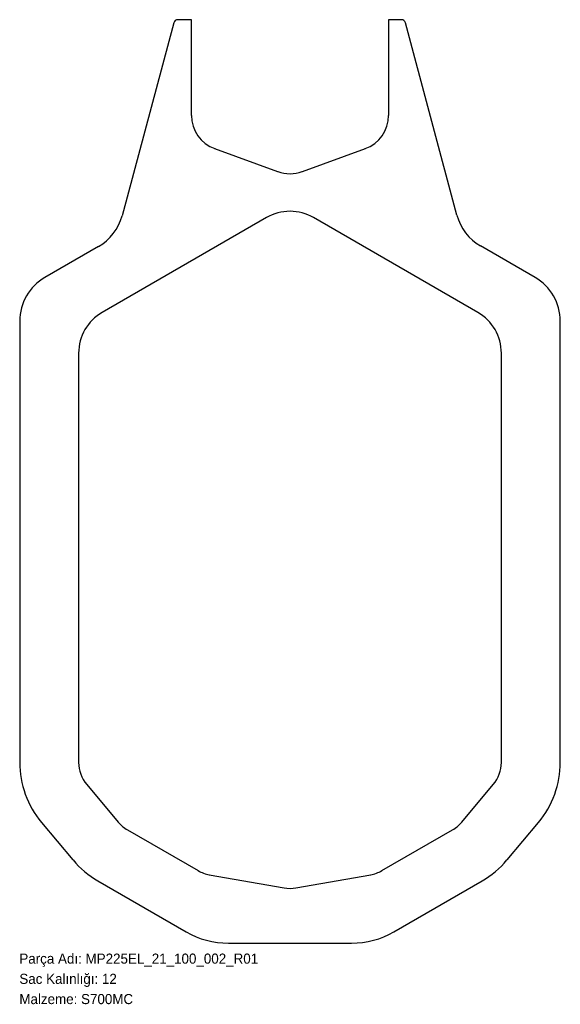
# Model space of a CAD drawing. Header units: millimetres. Extents: x 0 to 642, y -72 to 1097.
import ezdxf

# ---------------------------------------------------------------- set-up
doc = ezdxf.new("R2010")
doc.units = ezdxf.units.MM
doc.linetypes.add('SLD-Katı', pattern=[0])
doc.linetypes.add('SLD-Sürekli', pattern=[0])
doc.layers.add('METIN', color=96, linetype='SLD-Katı')
doc.styles.add('SLDTEXTSTYLE0', font='ARIAL.TTF', dxfattribs={"width": 0.948, "bigfont": 'bigfont'})
doc.styles.add('SLDTEXTSTYLE1', font='ARIAL.TTF', dxfattribs={"width": 0.948})

msp = doc.modelspace()

# ---------------------------------------------------------------- linework, layer by layer
at = {"color": 7, "linetype": 'SLD-Sürekli', "lineweight": 25}
for p, q in [((183.4, 1093.4), (122, 864.2)), ((204.4, 1097.1), (188.2, 1097.1)), ((204.4, 983.4), (204.4, 1097.1)), ((453.6, 1097.1), (438.4, 1097.1)), ((438.4, 1097.1), (438.4, 983.4)), ((519.6, 864.9), (458.4, 1093.4)), ((307, 916.6), (232, 943.9)), ((410.8, 943.9), (335.8, 916.6)), ((293.4, 862), (98.4, 749.5)), ((544.4, 749.5), (349.4, 862)), ((94, 827.8), (30.4, 791)), ((612.4, 791), (547.6, 828.4)), ((0.4, 739.1), (0.4, 215.1)), ((642.4, 215.1), (642.4, 739.1)), ((70.4, 701), (70.4, 215.1)), ((572.4, 215.1), (572.4, 701)), ((80, 188.7), (117.4, 144.2)), ((525.4, 144.2), (562.8, 188.7)), ((26.4, 143.7), (63.7, 99.2)), ((579.1, 99.2), (616.4, 143.7)), ((128.3, 135), (212.3, 86.5)), ((430.5, 86.5), (514.5, 135)), ((93.3, 74.4), (198.2, 13.8)), ((225.6, 81.7), (314.3, 66)), ((328.5, 66), (417.2, 81.7)), ((444.6, 13.8), (549.5, 74.4)), ((248.2, 0.4), (394.6, 0.4))]:
    msp.add_line(p, q, dxfattribs=at)
for centre, radius, start, end in [((188.2, 1092.1), 5, 90, 165), ((453.6, 1092.1), 5, 15, 90), ((246.4, 983.4), 42, 180, 250), ((396.4, 983.4), 42, 290, 0), ((321.4, 956.1), 42, 250, 290), ((321.4, 813.5), 56, 60, 120), ((64, 879.7), 60, 300, 345), ((577.6, 880.4), 60, 195, 240), ((60.4, 739.1), 60, 120, 180), ((582.4, 739.1), 60, 0, 60), ((126.4, 701), 56, 120, 180), ((516.4, 701), 56, 0, 60), ((111.4, 215.1), 111, 180, 220), ((111.4, 215.1), 41, 180, 220), ((531.4, 215.1), 41, 320, 0), ((531.4, 215.1), 111, 320, 0), ((148.8, 170.5), 41, 220, 240), ((494, 170.5), 41, 300, 320), ((148.8, 170.5), 111, 220, 240), ((494, 170.5), 111, 300, 320), ((232.8, 122), 41, 240, 260), ((410, 122), 41, 280, 300), ((321.4, 106.4), 41, 260, 280), ((248.2, 100.4), 100, 240, 270), ((394.6, 100.4), 100, 270, 300)]:
    msp.add_arc(centre, radius, start, end, dxfattribs=at)

# ---------------------------------------------------------------- texts
at = {"layer": 'METIN', "char_height": 12, "attachment_point": 1}
for s, insert, style in [('Parça Adı: MP225EL_21_100_002_R01', (0, -12), 'SLDTEXTSTYLE0'), ('Sac Kalınlığı: 12', (0, -36), 'SLDTEXTSTYLE0'), ('Malzeme: S700MC', (0, -60), 'SLDTEXTSTYLE1')]:
    msp.add_mtext(s, dxfattribs=dict(at, insert=insert, style=style))

doc.saveas('drawing.dxf')
